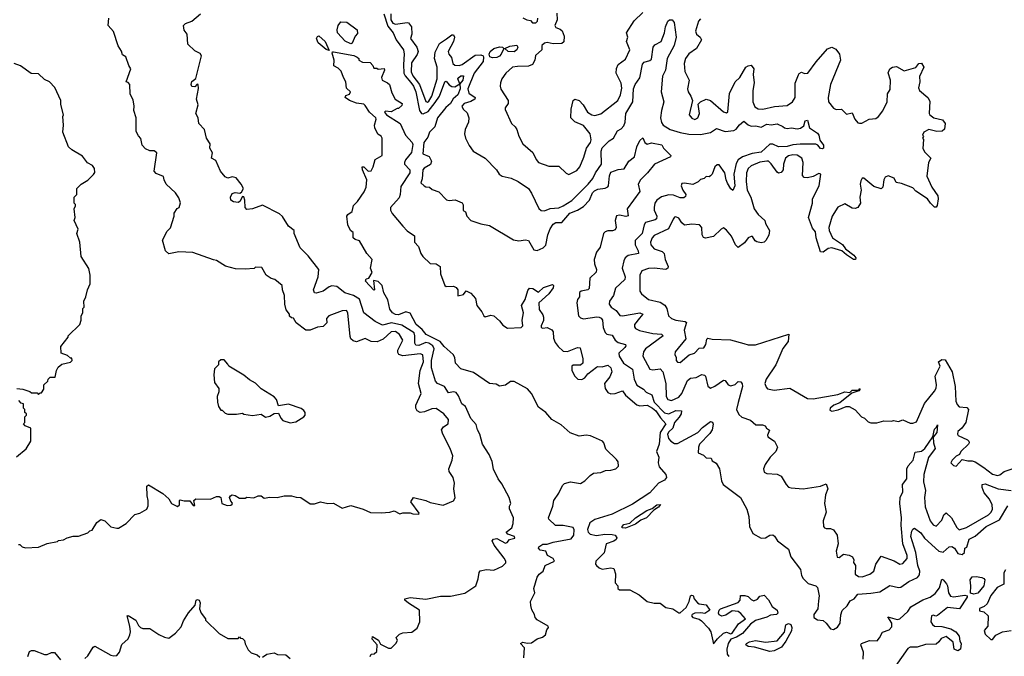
# Model space of a CAD drawing. Extents: x 2348354 to 2479840, y 460476 to 613653.
# Tile 248 of 256: x 2434144 to 2440958, y 571986 to 576395. Entities that reach past the tile are written whole.
import ezdxf

# ---------------------------------------------------------------- set-up
doc = ezdxf.new("R2010")
doc.units = 0

msp = doc.modelspace()

# ---------------------------------------------------------------- linework, layer by layer
at = {"layer": '0CON05XD'}
for points in [[(2434513, 572817), (2434551.7, 572818.3), (2434615, 572840), (2434630, 572855), (2434645, 572860), (2434677, 572913), (2434705, 572932.5), (2434733.6, 572923.6), (2434775, 572882.5), (2434815, 572872.5), (2434827, 572873), (2434880, 572905), (2434941.7, 572968.3), (2434975, 572976.7), (2435022.5, 573005), (2435033, 573027), (2435033.8, 573065), (2435026.1, 573096.1), (2435022.5, 573165), (2435035, 573172.5), (2435135, 573113.3), (2435175, 573077.5), (2435193.6, 573043.6), (2435235, 573022.5), (2435250, 573035), (2435250, 573065), (2435255, 573070), (2435282.5, 573062.5), (2435321.7, 573061.7), (2435345, 573030), (2435355, 573030), (2435350, 573065), (2435363, 573077), (2435465, 573073.3), (2435505, 573092.5), (2435525, 573093.3), (2435536.7, 573085), (2435543.3, 573045), (2435578.8, 573031.2), (2435605, 573032.5), (2435615, 573040), (2435617, 573047), (2435605, 573060), (2435596.7, 573085), (2435602.3, 573097.7), (2435615, 573103.3), (2435635, 573100), (2435665, 573080), (2435705, 573080), (2435715, 573087.5), (2435765, 573082.5), (2435795, 573097.5), (2435815, 573097.5), (2435835, 573080), (2435875, 573087.5), (2435925, 573086.2), (2435975, 573097.5), (2436025, 573097.5), (2436057, 573087), (2436090, 573085), (2436155, 573042.5), (2436185, 573042.5), (2436225, 573056.7), (2436277, 573043), (2436315, 573047.5), (2436375, 573012.5), (2436435, 573030), (2436520, 573005), (2436570.7, 572980.7), (2436645, 572980), (2436705, 572983.3), (2436735, 572992.5), (2436775, 572972.5), (2436795, 572980), (2436845, 572980), (2436865, 572972.5), (2436905, 572970), (2436908.3, 572978.3), (2436850, 573055), (2436870, 573085), (2436955, 573065.7), (2436985, 573050), (2437075, 573033.3), (2437145, 573062.5), (2437157, 573083), (2437147.5, 573145), (2437152.5, 573185), (2437142.5, 573225), (2437116.7, 573265), (2437112.5, 573285), (2437136.2, 573345), (2437141.2, 573375), (2437122.5, 573425), (2437071.2, 573525), (2437063.8, 573555), (2437076.7, 573575), (2437110, 573595), (2437112.2, 573625), (2437078.9, 573665), (2437025, 573702.1), (2436995, 573700.8), (2436945, 573678.9), (2436915.7, 573674.3), (2436895, 573686.2), (2436885.8, 573705), (2436886, 573725), (2436921.9, 573805), (2436904.6, 573875), (2436914.7, 573965.3), (2436938, 574025), (2436934.4, 574074.4), (2436915, 574080), (2436795, 574067.3), (2436767.1, 574077.1), (2436759.5, 574089.5), (2436760.5, 574105), (2436794.3, 574175), (2436772, 574215), (2436745, 574236.5), (2436715, 574233.5), (2436658.2, 574181.8), (2436617.3, 574162.7), (2436576.7, 574165), (2436535, 574188), (2436475, 574164.3), (2436450.7, 574170.7), (2436434.6, 574184.6), (2436429.7, 574199.7), (2436415.6, 574365), (2436405, 574380), (2436375, 574378.6), (2436282.5, 574345), (2436267.5, 574325), (2436270, 574295), (2436245, 574270), (2436204.3, 574265.7), (2436155, 574244.3), (2436124.5, 574244.5), (2436057.5, 574295), (2436038.3, 574328.3), (2436025, 574330), (2436011.7, 574341.7), (2436010, 574355), (2435987.5, 574385), (2435977.5, 574425), (2435976.7, 574485), (2435962.5, 574525), (2435960, 574555), (2435910, 574595), (2435883.3, 574603.3), (2435850, 574625), (2435818.3, 574678.3), (2435775, 574680), (2435767.5, 574672.5), (2435705, 574667.5), (2435638.3, 574668.3), (2435568.3, 574688.3), (2435506.1, 574726.1), (2435485, 574732.5), (2435341.7, 574781.7), (2435245, 574787.5), (2435175, 574773.3), (2435153.3, 574795), (2435133, 574867), (2435165, 574930), (2435187, 574953), (2435212.5, 575035), (2435212.5, 575055), (2435233.6, 575086.4), (2435247.5, 575095), (2435257, 575127), (2435245, 575160), (2435222.5, 575195), (2435156.4, 575256.4), (2435142.5, 575285), (2435139.3, 575309.3), (2435089.3, 575329.3), (2435073.3, 575345), (2435092.5, 575472.5), (2435075, 575487.5), (2435045, 575487.5), (2435015, 575501.2), (2434991.2, 575525), (2434981.7, 575571.7), (2434965, 575590), (2434950.7, 575620.7), (2434949.2, 575715), (2434933.3, 575765), (2434936.7, 575795), (2434929.3, 575839.3), (2434908.3, 575878.3), (2434906.4, 575946.4), (2434895, 575960), (2434880, 575965), (2434912.5, 576055), (2434898, 576078), (2434878.3, 576138.3), (2434855, 576152.5), (2434847.7, 576177.7), (2434824.1, 576214.1), (2434793.6, 576313.6), (2434756.7, 576355), (2434760, 576405)], [(2436570, 571985), (2436575, 572000), (2436597, 572003), (2436615, 572020), (2436617.5, 572065), (2436583.8, 572105), (2436585, 572122.5), (2436627, 572097), (2436640.8, 572070.8), (2436695, 572042.5), (2436715, 572042.5), (2436747.5, 572075), (2436757.5, 572095), (2436750, 572115), (2436771.7, 572138.3), (2436795, 572147.5), (2436857, 572153), (2436895, 572180), (2436912.5, 572225), (2436910, 572305), (2436835, 572353.8), (2436810, 572375), (2436810, 572385), (2436845, 572393.3), (2436955, 572382.5), (2437055, 572402.5), (2437125, 572403.3), (2437225, 572422.5), (2437300, 572475), (2437316.7, 572523.3), (2437323.6, 572566.4), (2437331.2, 572578.8), (2437375, 572586), (2437425, 572583.3), (2437485, 572610), (2437507, 572633), (2437507.5, 572645), (2437496.1, 572666.1), (2437426.7, 572755), (2437413.3, 572785), (2437422.3, 572797.7), (2437445, 572801.2), (2437505, 572770), (2437516.7, 572775), (2437534.1, 572795.9), (2437570, 572805), (2437567.5, 572815), (2437522.9, 572832.9), (2437510, 572845), (2437550, 572875), (2437558.8, 572905), (2437560, 572945), (2437533, 573007), (2437533.3, 573025), (2437543.3, 573045), (2437530, 573085), (2437480, 573180), (2437453.8, 573215), (2437422.3, 573282.3), (2437413.9, 573333.9), (2437393.6, 573383.6), (2437346.7, 573455), (2437328.8, 573525), (2437312, 573555), (2437301.7, 573591.7), (2437265, 573632.5), (2437230, 573715), (2437203.3, 573735), (2437180.7, 573790.7), (2437165, 573812.5), (2437145, 573818), (2437110.5, 573810.5), (2437083.3, 573855), (2437035.6, 573875.6), (2437022.4, 573892.4), (2436993.2, 573983.2), (2436993.4, 574035), (2437012.6, 574115), (2437003.1, 574135), (2436975, 574154.2), (2436955, 574159), (2436905, 574138), (2436885, 574140.6), (2436878.8, 574155), (2436879.1, 574205), (2436872.7, 574225), (2436789.2, 574279.2), (2436715.8, 574294.3), (2436655, 574279.5), (2436604.8, 574304.8), (2436525.6, 574365.6), (2436495, 574460), (2436454.5, 574484.5), (2436394.3, 574504.3), (2436337.7, 574547.7), (2436305, 574550.8), (2436285, 574544.2), (2436245, 574515.7), (2436195, 574500), (2436185, 574503.3), (2436176, 574525), (2436208.6, 574615), (2436212.9, 574665), (2436139.1, 574759.1), (2436084.3, 574814.3), (2436042.5, 574915), (2436042.5, 574935), (2436005, 574963.8), (2435961.8, 575031.8), (2435940.9, 575050.9), (2435825, 575111.1), (2435755, 575084.5), (2435715, 575080), (2435703.1, 575095), (2435702, 575145), (2435695, 575167.5), (2435685, 575170), (2435668, 575135), (2435655, 575127.8), (2435622.6, 575132.6), (2435604.2, 575145), (2435602.9, 575165), (2435615, 575190), (2435635, 575198), (2435666.7, 575193.3), (2435679.3, 575200.7), (2435692.5, 575225), (2435677.5, 575255), (2435640.7, 575300.7), (2435615, 575306.2), (2435585, 575296.7), (2435565, 575306.2), (2435534, 575345), (2435500, 575420), (2435470, 575435), (2435477, 575473), (2435460, 575505), (2435462.5, 575535), (2435437.5, 575575), (2435423.3, 575635), (2435383.3, 575675), (2435380, 575715), (2435362.5, 575745), (2435380, 575805), (2435367.5, 575845), (2435381.7, 575918.3), (2435380, 575945), (2435371.7, 575948.3), (2435355, 575930), (2435335, 575932.5), (2435330, 575945), (2435335, 575967.5), (2435361.7, 575988.3), (2435402.5, 576145), (2435391.7, 576161.7), (2435355, 576180), (2435306.4, 576226.4), (2435302.5, 576295), (2435281.4, 576321.4), (2435276.2, 576355), (2435290.6, 576369.4), (2435335, 576383.8), (2435394, 576435)], [(2436663.9, 576435), (2436690.8, 576350.8), (2436728.7, 576305), (2436748, 576255), (2436800, 576185), (2436805.4, 576155), (2436800, 576085), (2436803.2, 576025), (2436810.7, 576005), (2436850.1, 575960.1), (2436868.1, 575935), (2436884.3, 575895), (2436911.1, 575765), (2436925, 575745.4), (2436935, 575743.7), (2436970, 575760), (2437019.6, 575820.4), (2437048.9, 575865), (2437085, 575963.8), (2437095, 575970), (2437115, 575942.9), (2437135, 575931.4), (2437155, 575930), (2437190, 575950), (2437176.2, 575985), (2437182, 575995), (2437196.7, 576005), (2437215.7, 576005), (2437209.4, 575975), (2437190, 575950), (2437191.8, 575915), (2437176.2, 575875), (2437144.2, 575845.8), (2437125.2, 575814.8), (2437093.9, 575786.1), (2437035.4, 575715), (2437016.4, 575653.6), (2436980, 575615), (2436969.3, 575580.7), (2436939.5, 575545), (2436933.3, 575465), (2436976.7, 575446.7), (2436994.4, 575415), (2436987.1, 575392.9), (2436942.7, 575367.3), (2436934.3, 575355.7), (2436928.3, 575291.7), (2436920, 575265), (2436942.5, 575245), (2436955, 575237.5), (2436980, 575235), (2436999.3, 575219.3), (2437045, 575202.5), (2437098.3, 575148.3), (2437115, 575143.3), (2437156.4, 575146.4), (2437205, 575127.5), (2437213, 575113), (2437213, 575073), (2437230, 575065), (2437237.5, 575035), (2437265, 575003.8), (2437335, 574980), (2437395, 574970), (2437561.2, 574871.2), (2437597.3, 574862.7), (2437645, 574870), (2437665, 574866.7), (2437701.1, 574801.1), (2437725, 574795.8), (2437767.5, 574815), (2437785, 574834), (2437799.5, 574905), (2437814, 574946), (2437835, 574978.6), (2437855, 574989.4), (2437895, 574990), (2437952, 575055), (2438003.6, 575076.4), (2438045, 575102), (2438087.8, 575145), (2438108.5, 575195), (2438120.9, 575209.1), (2438145, 575222.3), (2438195, 575228.1), (2438213.1, 575236.9), (2438219.2, 575245), (2438225, 575313.3), (2438235, 575338.1), (2438285, 575356.5), (2438327.1, 575362.9), (2438360, 575415), (2438399.2, 575445), (2438415, 575513.8), (2438435, 575557.5), (2438455, 575577.5), (2438470, 575545), (2438485, 575533.8), (2438515, 575542.5), (2438588.3, 575528.3), (2438600, 575505), (2438648.8, 575455), (2438646.7, 575445), (2438535.9, 575394.1), (2438489.2, 575335), (2438439.2, 575285), (2438422.9, 575255), (2438434.3, 575205), (2438348.6, 575085), (2438353.8, 575036.2), (2438337.7, 575032.3), (2438295, 575040.8), (2438275, 575036.2), (2438263.8, 575005), (2438271.2, 574955), (2438265, 574940), (2438247.3, 574932.7), (2438215, 574932.5), (2438195, 574925.8), (2438184, 574915), (2438161.7, 574818.3), (2438135.8, 574784.2), (2438120, 574735), (2438121.2, 574705), (2438135.8, 574665), (2438134.1, 574645.9), (2438088.8, 574605), (2438085, 574532.5), (2438075, 574523.8), (2438030, 574515), (2438017.5, 574505), (2438017.5, 574475), (2438004.1, 574455.9), (2437999.2, 574435), (2438011.1, 574345), (2438025, 574330), (2438045, 574322.9), (2438137.3, 574337.3), (2438155, 574335.6), (2438167.2, 574327.2), (2438176.9, 574315), (2438182.4, 574262.4), (2438195, 574228.8), (2438207.7, 574217.7), (2438245, 574210), (2438264.5, 574175), (2438285, 574159.1), (2438336.7, 574145), (2438338.8, 574135), (2438331.2, 574125), (2438290.8, 574085), (2438291.4, 574065), (2438323.3, 574015), (2438385, 573974), (2438396.9, 573905), (2438415, 573862.9), (2438461.2, 573835), (2438478.8, 573815), (2438517.3, 573797.3), (2438533.4, 573745), (2438605, 573671.1), (2438635, 573664.8), (2438685, 573688.4), (2438723.8, 573685), (2438722.5, 573665), (2438708.4, 573641.6), (2438674.3, 573605), (2438663.2, 573565), (2438635, 573540), (2438627.5, 573525), (2438634.2, 573494.2), (2438649.4, 573475), (2438675, 573458.9), (2438695, 573460.6), (2438836.7, 573535), (2438869.1, 573570.9), (2438915, 573605.7), (2438925, 573611.4), (2438938.3, 573608.3), (2438943.2, 573593.2), (2438936.3, 573553.6), (2438920.8, 573529.2), (2438849.2, 573455), (2438842, 573435), (2438840, 573395), (2438875, 573380), (2438895, 573361.2), (2438928.8, 573358.8), (2438935, 573340), (2438963, 573323), (2438987.5, 573285), (2439000.7, 573200.7), (2439012.5, 573175), (2439132.5, 573085), (2439176.7, 573005), (2439188.8, 572955), (2439194, 572885), (2439217.3, 572837.3), (2439275, 572803.8), (2439305, 572806.2), (2439335, 572823.8), (2439355, 572827.5), (2439368.3, 572818.3), (2439387.5, 572785), (2439465, 572727.5), (2439481.2, 572675), (2439548, 572588), (2439554.2, 572545), (2439565.7, 572525), (2439599.1, 572489.1), (2439653.9, 572473.9), (2439665, 572462.5), (2439676, 572405), (2439670.8, 572369.2)], [(2436711.9, 576435), (2436712.9, 576392.9), (2436725, 576370.7), (2436745, 576362.8), (2436826, 576376), (2436835, 576373.3), (2436854.4, 576344.4), (2436858.6, 576295), (2436847.5, 576265), (2436892.3, 576205), (2436900.8, 576175), (2436895.2, 576154.8), (2436855, 576096), (2436853.1, 576033.1), (2436864.7, 576005), (2436909.5, 575945), (2436955, 575827.5), (2436965, 575823.5), (2436975, 575830.5), (2436995.3, 575865), (2437033.9, 575986.1), (2437031.8, 576065), (2437015.3, 576125), (2437019.7, 576170.2), (2437050, 576230), (2437096.9, 576263.1), (2437135, 576290), (2437145, 576290), (2437153.1, 576275), (2437146.6, 576243.4), (2437107.8, 576175), (2437113.1, 576155), (2437131.9, 576131.9), (2437140.9, 576090.9), (2437155, 576078.8), (2437185, 576077.5), (2437205, 576084.4), (2437295, 576150), (2437335, 576151.6), (2437350, 576145), (2437353.5, 576135), (2437350.4, 576105), (2437288.4, 576025), (2437244.7, 575915), (2437251.8, 575885), (2437296.3, 575856.3), (2437294.2, 575845), (2437265, 575828.5), (2437218.8, 575815), (2437202.5, 575795), (2437212, 575775), (2437239.3, 575749.3), (2437250.8, 575715), (2437249.2, 575685), (2437227.5, 575635), (2437221.4, 575605), (2437229.2, 575575), (2437254.1, 575524.1), (2437282.5, 575485), (2437365.9, 575435.9), (2437442.5, 575355), (2437462.5, 575325), (2437482.3, 575312.3), (2437545, 575296.2), (2437593.6, 575273.6), (2437665, 575226.7), (2437685, 575192.5), (2437736.2, 575086.2), (2437752.7, 575072.7), (2437775, 575070.8), (2437815, 575087.8), (2437875, 575090.9), (2437905, 575104.6), (2437965, 575143.8), (2438077.9, 575255), (2438109.4, 575295), (2438127.8, 575335), (2438168.9, 575395), (2438168.1, 575485), (2438175, 575506.7), (2438222.5, 575555), (2438252.5, 575575), (2438280, 575625), (2438305, 575638), (2438325, 575660), (2438333.3, 575685), (2438338.6, 575745), (2438386.9, 575825), (2438392.1, 575915), (2438403.6, 575946.4), (2438435, 575993.3), (2438452.7, 576087.3), (2438465, 576100), (2438505, 576111.9), (2438515, 576122), (2438528.6, 576205), (2438539.4, 576220.6), (2438582.5, 576245), (2438606.2, 576305), (2438612.7, 576345), (2438629.4, 576385), (2438640, 576395), (2438660, 576395), (2438673.5, 576375), (2438686, 576275), (2438672.7, 576215), (2438624.4, 576125), (2438612.2, 576045), (2438593.2, 576003.2), (2438582.5, 575895), (2438602.5, 575825), (2438584.5, 575765.5), (2438578.5, 575715), (2438585, 575683.3), (2438596, 575665), (2438645, 575634.5), (2438715, 575613.8), (2438775, 575602.7), (2438855, 575600.8), (2438925, 575614.4), (2438965, 575640.8), (2439025, 575620.5), (2439085, 575626.7), (2439103.1, 575636.9), (2439125, 575667.1), (2439155, 575692), (2439185.6, 575665.6), (2439205, 575658.6), (2439238.8, 575658.8), (2439275, 575650), (2439315, 575672), (2439345, 575666.7), (2439385, 575674), (2439425.9, 575655.9), (2439437.5, 575645), (2439455, 575640.8), (2439485, 575645.7), (2439525, 575640), (2439546.8, 575643.2), (2439569.7, 575660.3), (2439578.8, 575695), (2439595, 575698), (2439608.8, 575645), (2439665, 575608), (2439674.2, 575595), (2439680.6, 575560.6), (2439705.7, 575525), (2439705.8, 575505), (2439700, 575500), (2439685, 575502.5), (2439667, 575527), (2439653.2, 575533.2), (2439545, 575533.5), (2439495, 575528.7), (2439455, 575516.9), (2439395, 575514.5), (2439355, 575531.8), (2439335, 575533.6), (2439275, 575478.5), (2439212.9, 575467.1), (2439144.7, 575445.3), (2439115.7, 575425), (2439102, 575398), (2439086.7, 575325), (2439091.9, 575245), (2439078.3, 575211.7), (2439065, 575223.3), (2439042.1, 575262.1), (2439031.9, 575285), (2439022.9, 575335), (2438985, 575388.8), (2438970.5, 575389.5), (2438955, 575376.7), (2438936.2, 575325), (2438925, 575312.5), (2438915, 575307.5), (2438895, 575310), (2438880, 575295), (2438855, 575287.5), (2438838.3, 575271.7), (2438803, 575253), (2438745, 575262.5), (2438725, 575260), (2438722.5, 575245), (2438733.8, 575215), (2438753.3, 575185), (2438750.7, 575169.3), (2438739.5, 575160.5), (2438715, 575161.4), (2438668.8, 575178.8), (2438635, 575182.7), (2438585, 575168.9), (2438552.9, 575145), (2438539.4, 575125), (2438534.4, 575095), (2438535.6, 575075), (2438552.9, 575035), (2438550.8, 575015), (2438542.2, 575007.8), (2438475, 574991.4), (2438465.3, 574974.7), (2438452.1, 574915), (2438402.5, 574865), (2438403.1, 574835), (2438424.2, 574795), (2438426.7, 574775), (2438355, 574760.6), (2438334.7, 574745.3), (2438323.5, 574725), (2438312.7, 574675), (2438333.3, 574615), (2438331.9, 574595), (2438265.8, 574535), (2438253.1, 574485), (2438226, 574445), (2438222, 574425), (2438236, 574405), (2438271.1, 574381.1), (2438296.9, 574346.9), (2438315, 574343.8), (2438434.4, 574364.4), (2438455.8, 574355), (2438432.7, 574327.3), (2438398.9, 574285), (2438398.3, 574268.3), (2438406.2, 574255), (2438433.1, 574243.1), (2438525, 574221.5), (2438586.4, 574216.4), (2438596.1, 574206.1), (2438474, 574116), (2438460, 574095), (2438457.1, 574065), (2438504.6, 573974.6), (2438525, 573970), (2438575, 573975.7), (2438595, 573956.2), (2438616.4, 573875), (2438618.6, 573785), (2438630, 573765), (2438655, 573757.5), (2438705, 573780), (2438727.1, 573805), (2438765, 573895.6), (2438785, 573911.1), (2438825, 573915.7), (2438865, 573937.8), (2438883.6, 573933.6), (2438890.6, 573925), (2438905, 573856.7), (2438923.9, 573843.9), (2438955, 573857.5), (2439015, 573898.8), (2439026.7, 573895), (2439046.7, 573865), (2439065, 573858.8), (2439095, 573868.8), (2439115, 573888), (2439135, 573885.7), (2439143.9, 573873.9), (2439145.4, 573855), (2439115.9, 573744.1), (2439103.8, 573695), (2439120.5, 573660.5), (2439142.3, 573642.3), (2439201.2, 573621.2), (2439238, 573588), (2439285, 573588.1), (2439301.7, 573581.7), (2439312.5, 573565), (2439331.7, 573551.7), (2439318.3, 573518.3), (2439320, 573505), (2439367.5, 573475), (2439387.5, 573435), (2439377.5, 573405), (2439337.5, 573365), (2439302.5, 573315), (2439290, 573285), (2439295, 573260), (2439315, 573252.5), (2439385, 573246.7), (2439413.6, 573233.6), (2439447.5, 573175), (2439465, 573157.5), (2439483.6, 573153.6), (2439565, 573146.2), (2439685, 573164.2), (2439725, 573180), (2439735.8, 573145), (2439721.2, 573105), (2439713.8, 573045), (2439725.8, 572985), (2439704, 572925), (2439706.7, 572885), (2439712.5, 572875), (2439725, 572870), (2439755, 572870), (2439775, 572862.5), (2439800, 572825), (2439808.8, 572765), (2439793.9, 572713.9), (2439801.7, 572671.7), (2439815, 572670), (2439845, 572692.5), (2439885, 572686.2), (2439906.7, 572675), (2439916.2, 572655), (2439913.8, 572635), (2439928.8, 572615), (2439925.8, 572555.8), (2439949.1, 572539.1), (2439975, 572537.1), (2440026.7, 572555), (2440054, 572575), (2440067.5, 572625), (2440105, 572678.8), (2440195, 572647.8), (2440235, 572624.3), (2440255, 572629.2), (2440285, 572663.8), (2440284.5, 572685), (2440255.3, 572765), (2440243.6, 572895), (2440245.4, 572945.4), (2440233.8, 573045), (2440237.5, 573085), (2440255.7, 573125), (2440252.5, 573175), (2440282.5, 573215), (2440283.3, 573285), (2440292.9, 573305), (2440326.4, 573343.6), (2440341.3, 573398.7), (2440385, 573405.6), (2440406.7, 573425), (2440463.6, 573506.4), (2440475, 573560), (2440488.3, 573571.7), (2440495, 573590), (2440491.4, 573535), (2440466.1, 573503.9), (2440466.7, 573465), (2440478.9, 573425), (2440433.5, 573363.5)], [(2437860, 576440), (2437862.2, 576395), (2437848, 576355), (2437855, 576340), (2437885, 576330), (2437897, 576317), (2437911.7, 576281.7), (2437908.3, 576241.7), (2437895, 576230), (2437835, 576227.5), (2437795, 576236.7), (2437775, 576233.3), (2437756.7, 576215), (2437756.7, 576185), (2437714.1, 576145.9), (2437708, 576115), (2437693.3, 576085), (2437665, 576072), (2437588.3, 576071.7), (2437554.3, 576065.7), (2437508.8, 576025), (2437481.2, 575985), (2437471.7, 575958.3), (2437468, 575935), (2437474.1, 575914.1), (2437523.8, 575835), (2437523.3, 575815), (2437503.3, 575785), (2437503.6, 575773.6), (2437547.5, 575675), (2437573, 575653), (2437583.6, 575633.6), (2437598.8, 575588.8), (2437625.8, 575535), (2437695.8, 575475), (2437717.6, 575427.6), (2437735, 575406), (2437805, 575380), (2437875, 575380), (2437925, 575332.5), (2437945, 575323.3)], [(2437625, 576407.5), (2437653, 576393), (2437678.3, 576388.3), (2437692, 576372), (2437715, 576372.5), (2437726.7, 576385), (2437730, 576405)], [(2437945, 575323.3), (2437998.8, 575351.2), (2438021.2, 575375), (2438048.3, 575441.7), (2438065.7, 575505), (2438095, 575543.8), (2438097.9, 575562.1), (2438092.1, 575605), (2438045, 575661.1), (2437985, 575688.6), (2437958, 575715), (2437960.8, 575775), (2437973.8, 575835), (2437986.4, 575843.6), (2438015, 575836.2), (2438044, 575805), (2438074, 575755), (2438103.8, 575735), (2438125, 575731.1), (2438165, 575743.1), (2438282.5, 575835), (2438302.5, 575875), (2438311.3, 575921.3), (2438305.6, 575955), (2438272.2, 576025), (2438273.3, 576056.7), (2438286.5, 576083.5), (2438335, 576122), (2438365.5, 576185), (2438343.8, 576245), (2438352.5, 576275), (2438342.5, 576305), (2438395, 576387.5), (2438456.2, 576445)], [(2438855, 576400.8), (2438841.9, 576385), (2438821.1, 576315), (2438827.5, 576295), (2438852, 576275), (2438862.5, 576255), (2438828.6, 576195), (2438775, 576159.2), (2438751.4, 576125), (2438741.2, 576091.2), (2438745.8, 576035.8), (2438775.8, 575975), (2438766.2, 575915), (2438768.8, 575895), (2438788.8, 575865), (2438798.8, 575835), (2438777, 575737), (2438795, 575712.5), (2438815, 575704), (2438837.5, 575715), (2438848.8, 575745), (2438839.3, 575810.7), (2438855, 575826.7), (2438895, 575844), (2438925, 575835.8), (2439015, 575756), (2439035, 575750), (2439043.9, 575756.1), (2439055.7, 575884.3), (2439094.6, 575965.4), (2439127.5, 575995), (2439170, 576065), (2439185, 576076.2), (2439205, 576080), (2439224, 576055), (2439220, 576015), (2439227.3, 575957.3), (2439217.1, 575905), (2439216.7, 575825), (2439230.7, 575790.7), (2439255, 575778.6), (2439285.9, 575775.9), (2439366.3, 575793.7), (2439455, 575800.8), (2439491.2, 575825), (2439510.8, 575855), (2439510, 575955), (2439532.5, 576012.5), (2439537, 576023), (2439555, 576032.5), (2439575, 576022.5), (2439597.5, 576025), (2439655.9, 576104.1), (2439735, 576194.2), (2439765, 576204), (2439791.7, 576191.7), (2439818, 576155), (2439823.8, 576115), (2439755.8, 575945), (2439739.4, 575855), (2439740, 575825), (2439775, 575782.5), (2439795, 575772.5), (2439830, 575775), (2439865, 575740), (2439905, 575750), (2439922.5, 575705), (2439945, 575680), (2439955, 575677.5), (2439971.7, 575678.3), (2440023, 575707), (2440068.3, 575711.7), (2440085.9, 575724.1), (2440116.7, 575763.3), (2440146.2, 575825), (2440148.3, 575881.7), (2440167.7, 575912.3), (2440169.2, 575975), (2440154.1, 576025.9), (2440165, 576053.8), (2440185, 576066.7), (2440210.7, 576070.7), (2440265, 576041.2), (2440345, 576064), (2440365, 576091.2), (2440385, 576093.8), (2440400, 576065), (2440370.7, 576000.7)], [(2436435, 576227.5), (2436397, 576247), (2436343, 576303), (2436340, 576325), (2436347.5, 576355), (2436365, 576380), (2436407, 576377), (2436480, 576325), (2436481.7, 576298.3), (2436465, 576280), (2436445, 576232.5), (2436435, 576227.5)], [(2436285, 576182.5), (2436265, 576187.5), (2436210, 576235), (2436197.5, 576265), (2436205, 576277.5), (2436215, 576282.5), (2436256.7, 576245), (2436285, 576182.5)], [(2437415, 576131.4), (2437398.2, 576138.2), (2437392.7, 576155), (2437400.3, 576175), (2437425, 576194.7), (2437465, 576206.4), (2437484.3, 576204.3), (2437493.8, 576195), (2437476.7, 576155), (2437465, 576141.6), (2437445, 576132), (2437415, 576131.4)], [(2437565, 576172.8), (2437523.8, 576175), (2437500, 576195), (2437535, 576211.8), (2437585, 576218), (2437590, 576205), (2437585, 576186), (2437565, 576172.8)], [(2437632.7, 571975), (2437637.5, 572045), (2437608.8, 572075), (2437625, 572083.8), (2437655, 572077.5), (2437685, 572080), (2437723.9, 572106.1), (2437760.7, 572119.3), (2437782.5, 572135), (2437791.2, 572168.8), (2437802.5, 572185), (2437800, 572195), (2437725, 572239.2), (2437710, 572255), (2437706.2, 572275), (2437687.1, 572307.1), (2437681.4, 572338.6), (2437678.1, 572365), (2437708, 572425), (2437702.9, 572455), (2437724.3, 572535), (2437738.8, 572555), (2437766.7, 572575), (2437781.2, 572615), (2437844, 572645), (2437835, 572662.5), (2437796.7, 572685), (2437785, 572713.3), (2437745, 572722), (2437733.8, 572735), (2437736.2, 572745), (2437765, 572761.9), (2437795, 572761.9), (2437835, 572776.1), (2437961, 572799), (2437979.7, 572825), (2437981.6, 572861.6), (2437975, 572877.5), (2437905, 572891.8), (2437852.6, 572892.6), (2437806.2, 572935), (2437802.5, 572945), (2437832.9, 573025), (2437840.8, 573065), (2437875.5, 573115), (2437900.3, 573169.7), (2437915, 573183.3), (2437955, 573194.4), (2438025, 573183.3), (2438055, 573200), (2438091.1, 573238.9), (2438115, 573254.6), (2438165, 573257.9), (2438197.9, 573272.1), (2438235, 573274.5), (2438268.8, 573285), (2438288.3, 573301.7), (2438285, 573332.5), (2438275, 573350), (2438200.1, 573420.1), (2438186.4, 573465), (2438176.9, 573475), (2438093.6, 573513.6), (2438065, 573518.2), (2438015, 573510.9), (2437953.1, 573533.1), (2437889.8, 573589.8), (2437826, 573625), (2437785, 573674.3), (2437735, 573712), (2437685.8, 573805), (2437658.8, 573838.8), (2437565, 573890), (2437539.8, 573890.2), (2437505, 573864.3), (2437465, 573856.7), (2437440, 573870), (2437395, 573874.4), (2437285, 573950.8), (2437197, 573977), (2437158.8, 574015), (2437154.2, 574055), (2437144, 574075), (2437081.8, 574131.8), (2437054.5, 574165), (2436955.6, 574215), (2436929.5, 574249.5), (2436887.8, 574285), (2436845, 574362), (2436815, 574372), (2436765, 574350), (2436743.4, 574353.4), (2436723.3, 574365), (2436705, 574390), (2436691.2, 574455), (2436664.1, 574504.1), (2436651.2, 574555), (2436625, 574582.5), (2436591.7, 574588.3), (2436600, 574525), (2436595, 574522.5), (2436537.5, 574585), (2436540.7, 574599.3), (2436560, 574605), (2436583.3, 574645), (2436571.2, 574675), (2436582.5, 574735), (2436546.5, 574775), (2436495, 574863.3), (2436465, 574872), (2436451.2, 574885), (2436451.7, 574921.7), (2436433.9, 574933.9), (2436414.6, 574974.6), (2436407.5, 575035), (2436415, 575046.7), (2436444.1, 575065.9), (2436452.9, 575107.1), (2436482, 575135), (2436527, 575203), (2436541.2, 575235), (2436546, 575285), (2436516.7, 575355), (2436513.9, 575376.1), (2436525, 575376.7), (2436555, 575346.2), (2436575, 575348.8), (2436590, 575375), (2436603.9, 575426.1), (2436652.5, 575455), (2436652.5, 575575), (2436645, 575587.5), (2436621.8, 575601.8), (2436602.5, 575645), (2436599.4, 575665), (2436611.2, 575705), (2436607.5, 575715), (2436564.2, 575754.2), (2436535, 575800), (2436525, 575808.8), (2436475, 575816.2), (2436425, 575834.2), (2436396.7, 575855), (2436400.7, 575869.3), (2436425, 575880), (2436432.5, 575895), (2436405, 575920), (2436400, 575965), (2436385, 575993.8), (2436368.8, 576038.8), (2436348.3, 576058.3), (2436316.7, 576075), (2436320, 576115), (2436306.7, 576163.3), (2436308.3, 576171.7), (2436315, 576173.3), (2436455, 576147.5), (2436480, 576135), (2436490, 576125), (2436490, 576115), (2436515, 576100), (2436568.3, 576098.3), (2436588.3, 576078.3), (2436595, 576060), (2436615, 576060), (2436625, 576052.5), (2436665, 576057.5), (2436667.5, 576045), (2436647.5, 575995), (2436652.5, 575975), (2436688.3, 575958.3), (2436702.5, 575945), (2436718.3, 575888.3), (2436742.5, 575845), (2436790, 575815), (2436788.3, 575801.7), (2436765, 575780), (2436755, 575780), (2436715, 575757.5), (2436675, 575762.5), (2436667.5, 575755), (2436683.3, 575735), (2436776.4, 575676.4), (2436813.8, 575595), (2436860, 575545), (2436865, 575530), (2436855, 575476.2), (2436813.8, 575425), (2436806.2, 575405), (2436807.5, 575395), (2436843.8, 575355), (2436843.8, 575335), (2436780.5, 575239.5), (2436777.3, 575185), (2436769, 575161), (2436710, 575095), (2436710.8, 575075), (2436722.4, 575052.4), (2436795.6, 574965.6), (2436825, 574932), (2436875, 574897.5), (2436876.2, 574855), (2436904, 574825), (2436918.8, 574775), (2436933.8, 574755), (2436985, 574706.7), (2437025, 574703.8), (2437053.3, 574685), (2437055.6, 574635), (2437085, 574553.3), (2437095, 574547.5), (2437145, 574548.6), (2437165, 574541.2), (2437176.7, 574525), (2437175, 574482.5), (2437215, 574492.5), (2437233.6, 574516.4), (2437265, 574500), (2437298.9, 574465), (2437307.5, 574415), (2437341.4, 574371.4), (2437355, 574343.3), (2437365, 574336.7), (2437405, 574347.5), (2437425, 574343.8), (2437465, 574309.2), (2437488.3, 574278.3), (2437519.3, 574259.3), (2437615, 574262), (2437625.9, 574274.1), (2437620, 574315), (2437630.8, 574365), (2437615.8, 574415), (2437642.9, 574457.1), (2437660.5, 574519.5), (2437672.5, 574535), (2437695, 574533.3), (2437735, 574507.5), (2437769.3, 574540.7), (2437831.7, 574561.7), (2437837.5, 574555), (2437835, 574537.5), (2437805, 574496.2), (2437735.7, 574434.3), (2437738, 574388), (2437765, 574350), (2437769.2, 574335), (2437768.3, 574311.7), (2437752.5, 574275), (2437753, 574263), (2437765, 574257.5), (2437795, 574262.5), (2437826.6, 574246.6), (2437835, 574232.5), (2437838.6, 574188.6), (2437850.2, 574160.2), (2437871.1, 574131.1), (2437905, 574100), (2437935, 574098), (2438005, 574123.8), (2438023, 574123), (2438040, 574045), (2438040, 574015), (2438025, 574002), (2437975, 574001.2), (2437964.2, 573995.8), (2437964.3, 573965), (2437984.4, 573925), (2438006.2, 573905), (2438035, 573901.9), (2438054.2, 573915), (2438075, 573943.3), (2438135, 573987.5), (2438145, 573992.5), (2438175, 573991.2), (2438215, 574003.3), (2438234.4, 573984.4), (2438241.9, 573955), (2438227.8, 573922.2), (2438191.4, 573875), (2438195, 573840.8), (2438214, 573814), (2438235, 573804.6), (2438264.6, 573805.4), (2438315, 573824), (2438335.5, 573795), (2438415, 573726.8), (2438435, 573720), (2438485, 573724.7), (2438523.8, 573705), (2438547, 573685)], [(2434125, 573840), (2434165, 573836.2), (2434215, 573820), (2434225, 573810), (2434265, 573810), (2434275, 573800), (2434285, 573810), (2434295, 573810), (2434310, 573835), (2434310, 573865), (2434338.3, 573891.7), (2434340, 573905), (2434355, 573920), (2434390, 573920), (2434397.5, 573965), (2434410.7, 573989.3), (2434435, 574010), (2434495, 574022.5), (2434507.5, 574035), (2434505, 574050), (2434495, 574050), (2434475, 574070), (2434430, 574085), (2434428.3, 574131.7), (2434480, 574195), (2434480, 574205), (2434560, 574285), (2434570, 574315), (2434570, 574345), (2434580, 574365), (2434580, 574395), (2434590, 574405), (2434587.5, 574445), (2434602.5, 574475), (2434612.5, 574525), (2434632.5, 574565), (2434632.5, 574625), (2434621.7, 574671.7), (2434570, 574755), (2434560, 574855), (2434540, 574915), (2434547.5, 574945), (2434520, 575005), (2434527.5, 575025), (2434520, 575085), (2434530, 575105), (2434530, 575115), (2434520, 575125), (2434520, 575165), (2434530, 575175), (2434540, 575185), (2434540, 575225), (2434570, 575255), (2434615.9, 575284.1), (2434655, 575322.5), (2434663, 575337), (2434662.5, 575365), (2434647.5, 575385), (2434614.1, 575404.1), (2434579.3, 575449.3), (2434505, 575492.5), (2434482.5, 575515), (2434442.5, 575615), (2434446.7, 575665), (2434442.5, 575725), (2434447.5, 575735), (2434428.3, 575808.3), (2434427.5, 575835), (2434387.5, 575925), (2434350, 575965), (2434315, 575980), (2434275, 576020), (2434223, 576023), (2434150, 576075), (2434105, 576092.5)], [(2440370.7, 576000.7), (2440372.5, 575965), (2440363, 575923), (2440370, 575905), (2440427.5, 575855), (2440441.7, 575831.7), (2440437.5, 575745), (2440442.5, 575735), (2440470, 575715), (2440530.3, 575700.3), (2440549.4, 575675), (2440542.7, 575637.3), (2440527.2, 575622.8), (2440490.9, 575620.9), (2440435, 575633.3), (2440400, 575615), (2440392.5, 575595), (2440397.5, 575585), (2440392.5, 575575), (2440397.5, 575565), (2440393, 575503), (2440407, 575477), (2440450, 575435), (2440433.8, 575405), (2440421.7, 575311.7), (2440456, 575235), (2440498, 575175), (2440500.8, 575155), (2440492.5, 575107.5), (2440485, 575096.7), (2440475, 575096), (2440445.8, 575125), (2440426.7, 575155), (2440345, 575206.7), (2440325, 575230), (2440245, 575261.2), (2440208.3, 575268.3), (2440195, 575297.5), (2440155, 575312.5), (2440132.5, 575305), (2440123.9, 575286.1), (2440116.7, 575235), (2440105, 575223.3), (2440055, 575238.8), (2439985, 575297.5), (2439975, 575297.5), (2439965, 575280), (2439961.2, 575255), (2439966, 575215), (2439958.8, 575165), (2439963.3, 575125), (2439945, 575093.3), (2439925, 575086.7), (2439905, 575090), (2439855, 575118.8), (2439805, 575097.5), (2439766.2, 575035), (2439744, 574955), (2439746.2, 574935), (2439768.8, 574885), (2439836.8, 574836.8), (2439858.3, 574808.3), (2439916.2, 574765), (2439930, 574745), (2439926.7, 574735), (2439914.3, 574734.3), (2439865, 574766.2), (2439834.3, 574794.3), (2439765, 574814.4), (2439738.8, 574811.2), (2439705, 574784), (2439686.2, 574786.2), (2439656.2, 574885), (2439650, 574925), (2439630.5, 574950.5), (2439602.5, 575025), (2439631.2, 575125), (2439630, 575155), (2439675.6, 575245), (2439687.5, 575325), (2439675, 575330), (2439635, 575310), (2439595, 575300), (2439571.7, 575301.7), (2439561.2, 575315), (2439565.8, 575405), (2439556, 575435), (2439525, 575455.6), (2439495, 575457.8), (2439465, 575451.4), (2439442.9, 575435), (2439430, 575395), (2439426.9, 575355), (2439414.3, 575335.7), (2439395, 575332), (2439385, 575338), (2439345, 575396), (2439325, 575414), (2439315, 575415.7), (2439265, 575407.5), (2439205, 575382.9), (2439185.5, 575364.5), (2439174.5, 575335), (2439171.2, 575275), (2439177.8, 575215), (2439202.9, 575165), (2439227.5, 575085), (2439255, 575046.2), (2439300, 575005), (2439305, 574982.5), (2439333.3, 574935), (2439327, 574903), (2439307.5, 574865), (2439295, 574853.3), (2439275, 574848.8), (2439245, 574856.7), (2439233.6, 574863.6), (2439215, 574892.5), (2439205, 574893.3), (2439186.1, 574883.9), (2439159.5, 574850.5), (2439115, 574817.5), (2439096.4, 574836.4), (2439070, 574895), (2439035, 574937.5), (2439015, 574952.5), (2438997.5, 574945), (2438945, 574893.3), (2438890.7, 574880.7), (2438877, 574887), (2438867.5, 574905), (2438863.3, 574955), (2438847.5, 574975), (2438795, 574978.9), (2438745, 574972.5), (2438727, 574987), (2438705, 575020), (2438685, 575028.8), (2438675, 575026.2), (2438665, 575013.3), (2438634.6, 574945.4), (2438535, 574899.2), (2438521.4, 574885), (2438508.6, 574855), (2438512.5, 574835), (2438535, 574808.6), (2438588.9, 574788.9), (2438604.3, 574775), (2438610.5, 574735), (2438630.8, 574685), (2438628.8, 574675), (2438614.1, 574665.9), (2438535, 574673.5), (2438495, 574670.6), (2438450, 574655), (2438436.2, 574625), (2438436, 574515), (2438445.8, 574495.8), (2438495, 574456), (2438575, 574437.5), (2438608.1, 574418.1), (2438623.1, 574395), (2438633.8, 574345), (2438653.8, 574325), (2438685, 574313.3), (2438750, 574305), (2438758, 574298), (2438741.9, 574245), (2438753.8, 574185), (2438680, 574095), (2438677.5, 574075), (2438687.5, 574055), (2438686.7, 574035), (2438695, 574023.8), (2438715, 574021.2), (2438776.4, 574073.6), (2438812.5, 574085), (2438845, 574120), (2438878.3, 574121.7), (2438892.5, 574145), (2438898.3, 574181.7), (2438905, 574190), (2438935, 574182.5), (2439063, 574177), (2439155, 574152.5), (2439185, 574142.5), (2439235, 574143.3), (2439467, 574217), (2439461.2, 574165), (2439425, 574117.5), (2439375.7, 574004.3), (2439308.8, 573905), (2439300, 573875), (2439309.3, 573849.3), (2439319.3, 573839.3), (2439365, 573830), (2439473, 573843), (2439595, 573772.5), (2439635, 573770), (2439805, 573798), (2439855, 573816.7), (2439887.5, 573812.5), (2439905, 573830), (2439950, 573830), (2439955, 573840), (2439960, 573835), (2439950, 573825), (2439901.7, 573808.3), (2439818.3, 573741.7), (2439777.5, 573725), (2439752.5, 573705), (2439750.7, 573690.7), (2439765, 573682.5), (2439807, 573693), (2439863, 573717), (2439883, 573717), (2439925, 573692.5), (2439970, 573645), (2439990, 573635), (2440015, 573610), (2440033, 573603), (2440075, 573602.5), (2440125, 573617.5), (2440176.7, 573613.3), (2440191.7, 573618.3), (2440225, 573612.5), (2440255, 573622.5), (2440305, 573601.2), (2440325, 573601.2), (2440349.5, 573610.5), (2440404.3, 573735.7), (2440475, 573821.2), (2440486.6, 573843.4), (2440489.2, 573865), (2440480, 573925), (2440513.3, 573995), (2440502.5, 574025), (2440525, 574042), (2440548.3, 574038.3), (2440597.8, 573955), (2440617.5, 573855), (2440622.7, 573752.7), (2440630.5, 573730.5), (2440645, 573713.3), (2440699.3, 573709.3), (2440710, 573695), (2440690.8, 573605), (2440664.2, 573565.8), (2440636.4, 573543.6), (2440633.3, 573525), (2440637.5, 573515), (2440702.5, 573485), (2440712.5, 573475), (2440713.3, 573465), (2440710, 573455), (2440656.7, 573405), (2440646.7, 573383.3), (2440625, 573372.5), (2440597.5, 573345), (2440587.5, 573325), (2440605, 573307.5), (2440625, 573302.5), (2440665, 573350), (2440705, 573340), (2440735, 573340), (2440755, 573333.3), (2440815, 573294.3), (2440875, 573247.8), (2440911.2, 573238.8), (2440926.6, 573243.4), (2440956.7, 573265), (2441075, 573305.6)], [(2436015, 573602.5), (2436055, 573610), (2436110, 573645), (2436120, 573655), (2436120, 573675), (2436109.3, 573689.3), (2436091.7, 573701.7), (2436005, 573732.5), (2435935, 573720), (2435920, 573765), (2435905, 573782.5), (2435815, 573837.5), (2435776.4, 573876.4), (2435735, 573900), (2435695, 573932.5), (2435590, 573995), (2435585, 574010), (2435558.3, 574038.3), (2435535, 574040), (2435520, 574025), (2435520, 574005), (2435493, 573977), (2435487.5, 573935), (2435493, 573883), (2435521.7, 573841.7), (2435521.7, 573818.3), (2435510, 573785), (2435512.5, 573745), (2435520, 573715), (2435535, 573690), (2435545, 573690), (2435565, 573670), (2435585, 573663.3), (2435645, 573662.5), (2435685, 573670), (2435695, 573662.5), (2435755, 573653.3), (2435815, 573662.5), (2435845, 573642.5), (2435875, 573650), (2435905, 573667.5), (2435935, 573670), (2435950, 573635), (2435965, 573620), (2436015, 573602.5)], [(2434121.7, 573368.3), (2434188.3, 573421.7), (2434220, 573475), (2434220, 573565), (2434181.7, 573581.7), (2434170, 573595), (2434180, 573605), (2434180, 573645), (2434190, 573655), (2434190, 573665), (2434180, 573675), (2434180, 573695), (2434170, 573705), (2434170, 573735), (2434155, 573740), (2434137, 573757)], [(2438547, 573685), (2438577.3, 573637.3), (2438614.4, 573595), (2438576.8, 573535), (2438568, 573455), (2438550, 573405), (2438566.1, 573366.1), (2438562.5, 573325), (2438568.3, 573298.3), (2438615.6, 573245), (2438620.5, 573225), (2438605, 573206.7), (2438565.3, 573184.7), (2438505, 573117.2), (2438385, 573038.4), (2438245, 572971), (2438125, 572932.3), (2438090.4, 572909.6), (2438073.7, 572863.7), (2438077.1, 572845), (2438091.7, 572831.7), (2438135, 572821.6), (2438192.4, 572832.4), (2438245, 572829.4), (2438265, 572824), (2438275.8, 572805.8), (2438271.2, 572795), (2438255, 572784), (2438201.2, 572765), (2438187.9, 572702.1), (2438130, 572645), (2438129.2, 572625), (2438135.5, 572615.5), (2438155, 572597.5), (2438175, 572589.2), (2438235, 572598.9), (2438255, 572594.2), (2438267.7, 572557.7), (2438264.3, 572495), (2438283.3, 572475), (2438283.8, 572455), (2438295, 572446.7), (2438365, 572446.7), (2438430.9, 572410.9), (2438485, 572365.6), (2438535, 572354.6), (2438575, 572354.4), (2438615, 572323.1), (2438663.8, 572313.8), (2438705, 572285.8), (2438715, 572286.2), (2438755.5, 572324.5), (2438777.5, 572365), (2438786.4, 572403.6), (2438795, 572410), (2438805, 572406.7), (2438811.2, 572385), (2438835, 572356.2), (2438845, 572348.8), (2438895, 572341.2), (2438920, 572305), (2438885, 572282.5), (2438857.5, 572287.5), (2438815, 572283.8), (2438797.5, 572275), (2438792.5, 572265), (2438802.5, 572255), (2438845, 572243.8), (2438862.3, 572232.3), (2438911.2, 572181.2), (2438927.1, 572155), (2438945, 572072.5), (2438972, 572108), (2439013.6, 572146.4), (2439035, 572152.2), (2439065, 572140.8), (2439073.4, 572146.6), (2439118.8, 572211.2), (2439167.5, 572245), (2439135, 572282.5), (2439115, 572296.2), (2439075, 572300), (2439029.5, 572270.5), (2439003.6, 572263.6), (2438985, 572272.5), (2438980, 572285), (2438983.3, 572305), (2438994.4, 572315.6), (2439115, 572358.8), (2439130, 572375), (2439133, 572407), (2439163, 572407), (2439185, 572400), (2439205, 572380), (2439225, 572370), (2439249.3, 572380.7), (2439265, 572402.5), (2439295, 572410), (2439326.1, 572376.1), (2439350.7, 572330.7), (2439386.1, 572306.1), (2439390, 572285), (2439380, 572275), (2439340, 572270), (2439313.9, 572256.1), (2439235, 572234), (2439202.2, 572207.8), (2439145.6, 572144.4), (2439105, 572119.4), (2439065, 572104.4), (2439047.3, 572075), (2439037.3, 572035), (2439040.4, 572000.4), (2439052, 571985)], [(2440433.5, 573363.5), (2440401.8, 573245), (2440398.1, 573195), (2440412.5, 573135), (2440404.5, 573085), (2440410.7, 573020.7), (2440444.4, 572925), (2440465, 572896.2), (2440485, 572886.2), (2440525, 572929.2), (2440538.8, 572965), (2440555, 572978.8), (2440592.9, 572945), (2440628.3, 572878.3), (2440645, 572862.9), (2440695, 572876.8), (2440848.1, 572965), (2440867.5, 572985), (2440875.5, 573005.5), (2440873.6, 573035), (2440855, 573074.3), (2440818.3, 573118.3), (2440804.5, 573155), (2440805, 573176.2), (2440825, 573180), (2440915, 573145.4), (2441005, 573133.3)], [(2438335, 572874.4), (2438312.5, 572875), (2438312.5, 572885), (2438325, 572897.8), (2438365, 572908.6), (2438404.4, 572945), (2438484.4, 572995), (2438519.8, 573010.2), (2438554, 573035), (2438577.5, 573037.5), (2438565, 573018), (2438531.9, 572998.1), (2438480.8, 572945), (2438441.5, 572928.5), (2438405, 572901.4), (2438335, 572874.4)], [(2439670.8, 572369.2), (2439666, 572315), (2439638.8, 572275), (2439640, 572255), (2439665, 572238.8), (2439705, 572233.8), (2439725.6, 572215.6), (2439753.8, 572175), (2439775, 572171.2), (2439802.7, 572187.3), (2439822, 572215), (2439826.4, 572273.6), (2439836.4, 572303.6), (2439870, 572335), (2439890.5, 572369.5), (2439917.5, 572385), (2439945, 572416.7), (2440035, 572422), (2440097, 572433), (2440165, 572477.3), (2440225, 572462.2), (2440242.5, 572465), (2440296.3, 572503.7), (2440357.4, 572532.6), (2440369.6, 572550.4), (2440372.5, 572575), (2440358.2, 572615), (2440344.7, 572705), (2440310.7, 572815), (2440318.2, 572851.8), (2440325, 572867.5), (2440335, 572872.5), (2440380, 572840), (2440405.7, 572805), (2440505, 572714.4), (2440535, 572707.8), (2440575, 572743.3), (2440595, 572746.5), (2440612.9, 572735), (2440635, 572698.6), (2440665, 572690.8), (2440682, 572705), (2440683.8, 572735), (2440698.3, 572741.7), (2440715, 572796), (2440755, 572818), (2440832.9, 572885), (2440925, 572931.2), (2440982, 573028)], [(2434135, 572760), (2434145, 572760), (2434160, 572745), (2434185, 572737.5), (2434275, 572742.5), (2434333, 572767), (2434405, 572780), (2434413, 572787), (2434447, 572793), (2434473, 572807), (2434513, 572817)], [(2440966.9, 572585), (2440954.6, 572565), (2440954.3, 572485), (2440907.3, 572462.7), (2440865, 572406.5), (2440839.7, 572350.3), (2440819.1, 572330.9), (2440785, 572317.5), (2440785, 572300), (2440815, 572293.3), (2440846, 572265), (2440843.3, 572195), (2440817.5, 572165), (2440825, 572140), (2440865, 572103.3), (2440875, 572103.3), (2440898.8, 572131.2), (2440945, 572155.6), (2441005, 572164.5)], [(2439981.8, 571965), (2439982.9, 572015), (2439964.4, 572065), (2439968.8, 572075), (2440023.9, 572096.1), (2440077.5, 572092.5), (2440095, 572112.9), (2440115, 572152.7), (2440161.1, 572168.9), (2440178.9, 572191.1), (2440178.8, 572215), (2440151.7, 572258.3), (2440215, 572241.8), (2440235, 572244.4), (2440289.2, 572295), (2440311.2, 572328.8), (2440393.8, 572376.2), (2440444, 572395), (2440478.2, 572421.8), (2440508.9, 572461.1), (2440525, 572520), (2440535, 572516), (2440557.1, 572487.1), (2440564.2, 572475), (2440571.2, 572425), (2440585, 572402.5), (2440605, 572397.5), (2440685, 572410), (2440700, 572405), (2440700, 572395), (2440647.5, 572315), (2440565, 572324.4), (2440495, 572268.8), (2440483.9, 572263.9), (2440465, 572270), (2440453.6, 572266.4), (2440449.2, 572225), (2440460, 572205), (2440475, 572193.8), (2440525, 572191.4), (2440587.5, 572175), (2440621.2, 572155), (2440646.2, 572125), (2440650.7, 572090.7), (2440660, 572075), (2440653.3, 572035), (2440635.5, 572024.5), (2440610.6, 572035), (2440604.3, 572084.3), (2440555, 572123.3), (2440521.2, 572108.8), (2440504.2, 572085), (2440485, 572070.9), (2440412.8, 572067.2), (2440355, 572050), (2440305, 572048.8), (2440289.7, 572040.3), (2440202.9, 571915)], [(2440746.2, 572416.2), (2440722.5, 572422.5), (2440726.9, 572475), (2440722.2, 572515), (2440735, 572536), (2440761.7, 572538.3), (2440801.7, 572531.7), (2440815.8, 572525.8), (2440822, 572515), (2440816, 572474), (2440775, 572424), (2440746.2, 572416.2)], [(2434595, 571970), (2434615, 571990), (2434651.7, 572048.3), (2434663.6, 572056.4), (2434775, 571994), (2434795, 571988), (2434815, 571991.2), (2434833.8, 572015), (2434851.7, 572068.3), (2434893.9, 572106.1), (2434907.1, 572135), (2434910.8, 572155), (2434905.7, 572195), (2434887.5, 572265), (2434895, 572268.8), (2434947.5, 572235), (2434965, 572200), (2434980, 572185), (2434995, 572177.5), (2435045, 572177.5), (2435106.4, 572136.4), (2435145, 572117.5), (2435175, 572112.5), (2435222.5, 572145), (2435260.5, 572189.5), (2435277.7, 572232.3), (2435312.7, 572287.3), (2435359.2, 572340.8), (2435366.1, 572373.9), (2435375, 572380), (2435386.2, 572375), (2435393, 572357), (2435387.5, 572315), (2435400, 572285), (2435430, 572245), (2435430, 572235), (2435523.6, 572143.6)], [(2439335, 572020), (2439229.1, 572049.1), (2439185, 572052.9), (2439170, 572065), (2439173.3, 572075), (2439193.6, 572086.4), (2439235, 572095.6), (2439305, 572084), (2439385, 572093.8), (2439437.1, 572152.9), (2439445, 572203.3), (2439465, 572212), (2439480, 572205), (2439487.5, 572185), (2439485, 572162.5), (2439445, 572090), (2439415, 572050), (2439365, 572024.2), (2439335, 572020)], [(2435523.6, 572143.6), (2435585, 572110), (2435655, 572110), (2435665, 572120), (2435671.7, 572111.7), (2435685, 572110), (2435700, 572095), (2435703, 572073), (2435725, 572030), (2435745, 572010), (2435787, 571997), (2435805, 571980)], [(2434200, 571985), (2434212, 572018), (2434226.4, 572026.4), (2434245, 572026.7), (2434315, 571997.5), (2434335, 571997.5), (2434365, 572012.5), (2434385, 572012.5), (2434425, 571962.5)], [(2435825, 571980), (2435855, 572000), (2435905, 572010), (2435928.3, 571998.3), (2435985, 571996.7), (2436015, 571970)]]:
    msp.add_lwpolyline(points, dxfattribs=at)

doc.saveas('drawing.dxf')
